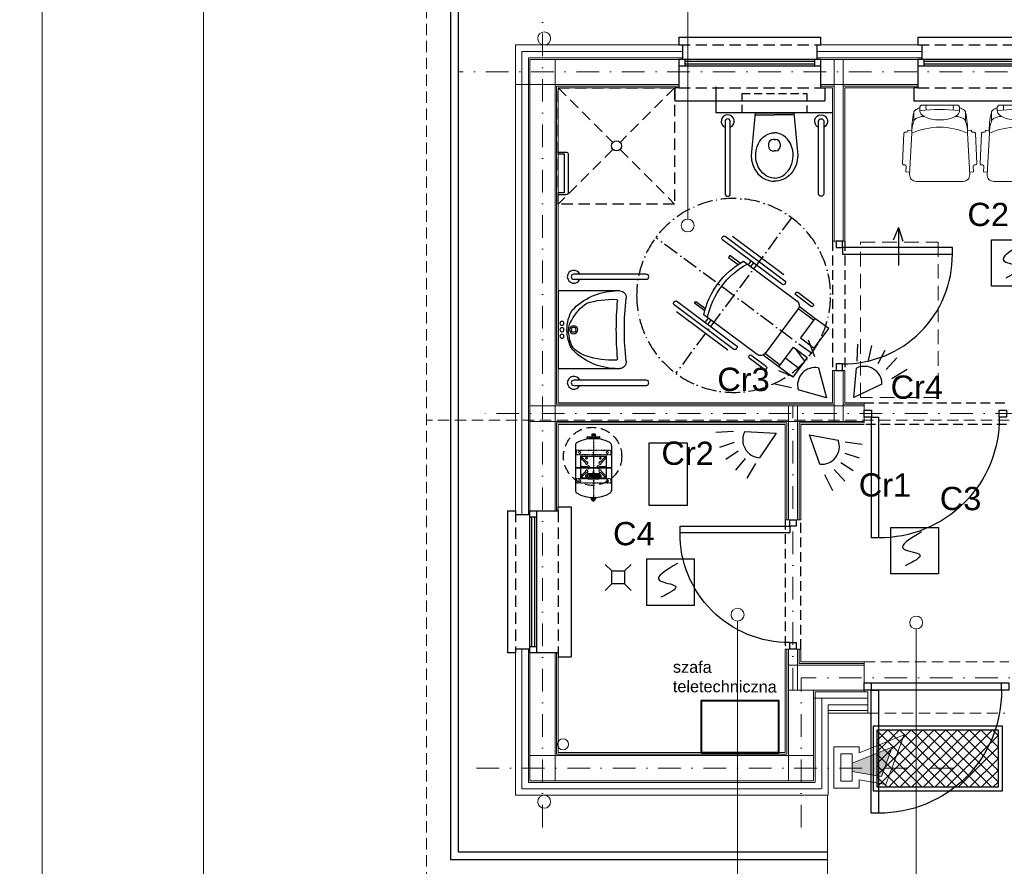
# Model space of a CAD drawing. Header units: inches. Extents: x 45159 to 108059, y -33626 to -17950.
# Tile 34 of 38: x 51442 to 52203, y -18947 to -18292. Entities that reach past the tile are written whole.
import ezdxf

# ---------------------------------------------------------------- set-up
doc = ezdxf.new("R2010")
doc.units = ezdxf.units.IN
doc.header["$MEASUREMENT"] = 0
for name, pattern in [('ACAD_ISO10W100', [18.5, 12, -3, 0.5, -3]), ('DASHDOT', [1, 0.5, -0.25, 0, -0.25]), ('HIDDEN', [0.375, 0.25, -0.125])]:
    doc.linetypes.add(name, pattern=pattern)
for name, color, linetype, lineweight in [('# 06 KOCIOŁ', 202, 'Continuous', 30), ('05-wymiary', 30, 'Continuous', 0), ('A--tabelka rysunku', 7, 'Continuous', 0), ('A21b-ściana szkielet', 3, 'Continuous', 20), ('A6a-schody parter', 251, 'Continuous', 18), ('A8-opisy pomieszczeń', 7, 'Continuous', 0), ('CP_LOGO', 7, 'Continuous', 35), ('DK SAP', 1, 'Continuous', 13), ('DK SSWIN', 220, 'Continuous', 30), ('E-opisy', 240, 'Continuous', 25), ('IE', 1, 'Continuous', 30), ('p-- ocieplenie-w.zew', 251, 'Continuous', 0), ('p--dach', 7, 'Continuous', 30), ('p--meble wyp.', 251, 'Continuous', 0), ('p--osie konstr', 7, 'DASHDOT', 15), ('p--płyta GK', 251, 'Continuous', 0), ('p--łazienka NP', 7, 'Continuous', 25), ('p--ściana szkielet', 251, 'Continuous', 0)]:
    doc.layers.add(name, color=color, linetype=linetype, lineweight=lineweight)
for name, color, linetype in [('16a-elew.cienka', 251, 'Continuous'), ('A10-łazienka', 7, 'Continuous'), ('A35-rura spustowa', 7, 'Continuous'), ('A36-obrzeże', 252, 'Continuous'), ('CP_AXIS', 143, 'DASHDOT'), ('cp_hidde', 203, 'HIDDEN'), ('p--drzwi', 7, 'Continuous'), ('p--okna', 251, 'Continuous'), ('p--podciąg', 251, 'Continuous'), ('p--wyłaz', 251, 'Continuous'), ('podklad', 7, 'Continuous'), ('Reflex_140', 140, 'Continuous')]:
    doc.layers.add(name, color=color, linetype=linetype)
doc.styles.add('GENERATED_STYLE_2', font='arial.ttf')
doc.linetypes.add('BATTING', pattern='A,0.0001,-0.1,[134,ltypeshp.shx,S=0.1,R=0,X=-0.1,Y=0],-0.2,[134,ltypeshp.shx,S=0.1,R=180,X=0.1,Y=0],-0.1', length=0.4001)

# ---------------------------------------------------------------- blocks, each defined once
blk = doc.blocks.new('znak-niepeł.')
at = {"linetype": 'ACAD_ISO10W100'}
for p, q in [((-44.78, 60.17), (44.78, -60.17)), ((-60.11, -44.74), (60.22, 44.82))]:
    blk.add_line(p, q, dxfattribs=at)
for p, q in [((6.52, 45.77), (-39.7, 11.37)), ((0.79, 45.85), (-38.86, 16.34)), ((-37.65, 8.61), (8.58, 43.01)), ((8.84, 44.81), (8.33, 45.5)), ((-4.98, 24.9), (3.02, 30.85)), ((3.02, 30.85), (4.08, 29.42)), ((-7.61, 26.43), (-49, -4.38)), ((-15.26, 25.27), (-13.09, 22.35)), ((-13.28, 26.74), (-11.11, 23.83)), ((4.08, 29.42), (-3.37, 23.87)), ((-39.96, 9.56), (-39.45, 8.87)), ((-49.51, 2.46), (-61.55, -6.5)), ((-60.06, -8.5), (-48.02, 0.46)), ((-47.85, 1.66), (-48.31, 2.28)), ((43.94, -4.5), (-2.29, -38.9)), ((-0.23, -41.66), (45.99, -7.26)), ((29.35, -4.53), (21.9, -10.08)), ((22.42, -11.92), (30.42, -5.96)), ((30.42, -5.96), (29.35, -4.53)), ((46.26, -5.46), (45.74, -4.77)), ((-62.91, -17.73), (-50.66, -8.62)), ((-61.88, -19.11), (-49.64, -10)), ((-61.72, -7.7), (-61.26, -8.32)), ((-49.89, -10.39), (-24.28, -44.8)), ((-18.26, -45.68), (23.13, -14.88)), ((44.14, -12.41), (4.49, -41.92)), ((-73.54, -25.65), (-62.91, -17.73)), ((-62.91, -17.73), (-51.63, -32.88)), ((17.65, -18.95), (20.1, -22.24)), ((19.63, -17.48), (22.08, -20.77)), ((-62.26, -40.8), (-73.54, -25.65)), ((-51.63, -32.88), (-62.26, -40.8)), ((-46.32, -40.01), (-56.96, -47.93)), ((-35.05, -55.17), (-46.32, -40.01)), ((-36.07, -53.79), (-23.83, -44.68)), ((-2.55, -40.71), (-2.04, -41.4)), ((-56.96, -47.93), (-45.68, -63.08)), ((-35.05, -55.17), (-22.8, -46.05)), ((-25.39, -55.09), (-13.35, -46.13)), ((-11.86, -48.13), (-23.9, -57.09)), ((-12.15, -46.31), (-11.68, -46.93)), ((-45.68, -63.08), (-35.05, -55.17)), ((-25.1, -56.91), (-25.56, -56.29))]:
    blk.add_line(p, q)
blk.add_circle((0.05, 0.04), 75, dxfattribs=at)
for centre, radius, start, end in [((7.29, 44.73), 1.29, 36.65703, 126.65703), ((7.81, 44.04), 1.29, 306.65703, 36.65703), ((-40.29, -29.99), 61.95, 12.09956, 61.21451), ((-37.44, -27.86), 61.95, 12.09956, 61.21451), ((-38.93, 10.33), 1.29, 126.65703, 216.65703), ((-38.42, 9.64), 1.29, 216.65703, 306.65703), ((-49, 1.77), 0.86, 36.65703, 126.65703), ((-48.54, 1.15), 0.86, 306.65703, 36.65703), ((-61.03, -7.19), 0.86, 126.65703, 216.65703), ((-46.44, -7.83), 4.3, 126.65703, 216.65703), ((44.71, -5.54), 1.29, 36.65703, 126.65703), ((45.22, -6.23), 1.29, 306.65703, 36.65703), ((-60.57, -7.81), 0.86, 216.65703, 306.65703), ((-20.83, -42.23), 4.3, 216.65703, 306.65703), ((-1.52, -39.94), 1.29, 126.65703, 216.65703), ((-1, -40.63), 1.29, 216.65703, 306.65703), ((-12.84, -46.82), 0.86, 36.65703, 126.65703), ((-12.37, -47.44), 0.86, 306.65703, 36.65703), ((-24.87, -55.78), 0.86, 126.65703, 216.65703), ((-24.41, -56.4), 0.86, 216.65703, 306.65703)]:
    blk.add_arc(centre, radius, start, end)
blk = doc.blocks.new('sedes')
for p, q in [((0, 0.1491), (0.33, 0.18)), ((0.33, 0.18), (0.3664, 0.177)), ((0.3664, 0.177), (0.385, 0.1731)), ((0.385, 0.1731), (0.4036, 0.1674)), ((0.4036, 0.1674), (0.4218, 0.1599)), ((0.4218, 0.1599), (0.4394, 0.1507)), ((0, -0.1495), (0, 0.1495)), ((0.015, 0.1462), (0.015, 0)), ((0.189, 0.086), (0.1759, 0.0688)), ((0.205, 0.1016), (0.189, 0.086)), ((0.2219, 0.1141), (0.205, 0.1016)), ((0.2384, 0.1236), (0.2219, 0.1141)), ((0.2598, 0.1328), (0.2384, 0.1236)), ((0.2815, 0.1393), (0.2598, 0.1328)), ((0.3097, 0.144), (0.2815, 0.1393)), ((0.332, 0.145), (0.3097, 0.144)), ((0.3544, 0.1436), (0.332, 0.145)), ((0.3755, 0.14), (0.3544, 0.1436)), ((0.3961, 0.1343), (0.3755, 0.14)), ((0.4178, 0.1254), (0.3961, 0.1343)), ((0.4309, 0.1185), (0.4178, 0.1254)), ((0.4501, 0.1055), (0.4309, 0.1185)), ((0.4394, 0.1507), (0.456, 0.1397)), ((0.4682, 0.089), (0.4501, 0.1055)), ((0.456, 0.1397), (0.4714, 0.1273)), ((0.4756, 0.0805), (0.4682, 0.089)), ((0.4714, 0.1273), (0.4853, 0.1135)), ((0.4871, 0.0639), (0.4756, 0.0805)), ((0.4853, 0.1135), (0.4974, 0.0985)), ((0.4974, 0.0985), (0.5076, 0.0827)), ((0.5076, 0.0827), (0.5159, 0.0663)), ((0.1564, 0.0184), (0.155, 0)), ((0.1593, 0.0318), (0.1564, 0.0184)), ((0.1659, 0.0504), (0.1593, 0.0318)), ((0.1759, 0.0688), (0.1659, 0.0504)), ((0.2058, 0), (0.2058, 0.01)), ((0.2408, 0.045), (0.2604, 0.045)), ((0.2954, 0.01), (0.2954, 0)), ((0.4944, 0.0496), (0.4871, 0.0639)), ((0.4981, 0.0404), (0.4944, 0.0496)), ((0.503, 0.0217), (0.4981, 0.0404)), ((0.5049, 0.0034), (0.503, 0.0217)), ((0.505, 0), (0.5049, 0.0034)), ((0.5159, 0.0663), (0.5223, 0.0495)), ((0.5223, 0.0495), (0.5266, 0.0328)), ((0.5266, 0.0328), (0.5292, 0.0162)), ((0.5292, 0.0162), (0.53, 0)), ((0.015, -0.1462), (0.015, 0)), ((0.1564, -0.0184), (0.155, 0)), ((0.1593, -0.0318), (0.1564, -0.0184)), ((0.1659, -0.0504), (0.1593, -0.0318)), ((0.1759, -0.0688), (0.1659, -0.0504)), ((0.189, -0.086), (0.1759, -0.0688)), ((0.2058, 0), (0.2058, -0.01)), ((0.2408, -0.045), (0.2604, -0.045)), ((0.2954, -0.01), (0.2954, 0)), ((0.4871, -0.0639), (0.4756, -0.0805)), ((0.4944, -0.0496), (0.4871, -0.0639)), ((0.4981, -0.0404), (0.4944, -0.0496)), ((0.503, -0.0217), (0.4981, -0.0404)), ((0.5049, -0.0034), (0.503, -0.0217)), ((0.505, 0), (0.5049, -0.0034)), ((0.5076, -0.0827), (0.5159, -0.0663)), ((0.5159, -0.0663), (0.5223, -0.0495)), ((0.5223, -0.0495), (0.5266, -0.0328)), ((0.5266, -0.0328), (0.5292, -0.0162)), ((0.5292, -0.0162), (0.53, 0)), ((0, -0.1491), (0.33, -0.18)), ((0.205, -0.1016), (0.189, -0.086)), ((0.2219, -0.1141), (0.205, -0.1016)), ((0.2384, -0.1236), (0.2219, -0.1141)), ((0.2598, -0.1328), (0.2384, -0.1236)), ((0.2815, -0.1393), (0.2598, -0.1328)), ((0.3097, -0.144), (0.2815, -0.1393)), ((0.332, -0.145), (0.3097, -0.144)), ((0.3544, -0.1436), (0.332, -0.145)), ((0.3755, -0.14), (0.3544, -0.1436)), ((0.3961, -0.1343), (0.3755, -0.14)), ((0.4178, -0.1254), (0.3961, -0.1343)), ((0.4309, -0.1185), (0.4178, -0.1254)), ((0.4218, -0.1599), (0.4394, -0.1507)), ((0.4501, -0.1055), (0.4309, -0.1185)), ((0.4394, -0.1507), (0.456, -0.1397)), ((0.4682, -0.089), (0.4501, -0.1055)), ((0.456, -0.1397), (0.4714, -0.1273)), ((0.4756, -0.0805), (0.4682, -0.089)), ((0.4714, -0.1273), (0.4853, -0.1135)), ((0.4853, -0.1135), (0.4974, -0.0985)), ((0.4974, -0.0985), (0.5076, -0.0827)), ((0.33, -0.18), (0.3664, -0.177)), ((0.3664, -0.177), (0.385, -0.1731)), ((0.385, -0.1731), (0.4036, -0.1674)), ((0.4036, -0.1674), (0.4218, -0.1599))]:
    blk.add_line(p, q)
for centre, start, end in [((0.2408, 0.01), 90, 180), ((0.2604, 0.01), 0, 90), ((0.2408, -0.01), 180, 270), ((0.2604, -0.01), 270, 0)]:
    blk.add_arc(centre, 0.035, start, end)
blk = doc.blocks.new('umyw-niepeł.')
for p, q in [((-30, -47.5), (-30, 0)), ((-30, 0), (30, 0)), ((30, 0), (30, -47.5))]:
    blk.add_line(p, q)
for centre, radius in [((-5, -2.81), 1.56), ((0, -2.81), 1.56), ((5, -2.81), 1.56), ((0, -11.88), 3.12), ((0, -11.88), 1.87)]:
    blk.add_circle(centre, radius)
for centre, radius, start, end in [((-0.15, -36.46), 29.75, 89.71221, 120.29764), ((0.15, -36.46), 29.75, 59.70236, 90.28779), ((17.88, -45.46), 47.9, 133.60282, 178.32254), ((7.86, -41), 34.18, 116.69987, 146.17065), ((0, -20.47), 12.5, 90, 126.8699), ((0.1, -39.96), 31.99, 67.19624, 90.1839), ((-0.98, -28.44), 22.46, 16.72528, 53.1301), ((-17.88, -45.46), 47.9, 1.67746, 46.39718), ((48, -42.57), 71.56, 163.27472, 181.68748), ((-48, -42.57), 71.56, 358.31252, 16.72528), ((-22.28, -44.64), 1.25, 181.68748, 276.54919), ((0, -295.23), 250.33, 89.99917, 95.07317), ((0, -295.23), 250.33, 84.92683, 90.00083), ((22.28, -44.64), 1.25, 263.45081, 358.31252), ((-25, -47.5), 5, 180, 277.71277), ((0, -278.94), 227.79, 83.86892, 96.13108), ((25, -47.5), 5, 262.28723, 0)]:
    blk.add_arc(centre, radius, start, end)
blk = doc.blocks.new('drzwi-90-100')
for p, q in [((10.1, 87.38), (5.05, 87.38)), ((5.05, 87.38), (5.05, 2.53)), ((10.1, 2.53), (10.1, 87.38)), ((5.05, 2.53), (0, 2.53)), ((0, 2.53), (0, -2.53)), ((5.05, -2.53), (5.05, 2.53)), ((5.05, 2.53), (10.1, 2.53)), ((100, 2.53), (94.95, 2.53)), ((94.95, 2.53), (94.95, -2.53)), ((100, -2.53), (100, 2.53)), ((0, -2.53), (5.05, -2.53)), ((94.95, -2.53), (100, -2.53))]:
    blk.add_line(p, q)
blk.add_arc((10.8, 3.23), 84.15, 359.52334, 90.47666)
blk = doc.blocks.new('wpust')
for p, q in [((-5, 5), (-10, 10)), ((10, 10), (5, 5)), ((-5, -5), (-10, -10)), ((10, -10), (5, -5))]:
    blk.add_line(p, q)
blk.add_lwpolyline([(-5, -5), (5, -5), (5, 5), (-5, 5)], close=True)
blk = doc.blocks.new('strzałka')
for q in [(-19.45, 4.13), (0, 0), (-18.87, -3.25)]:
    blk.add_line((-29.28, 0), q)
blk = doc.blocks.new('okno-110-33.15')
at = {"linetype": 'Continuous', "ltscale": 35}
for p, q in [((0, 39.15), (110, 39.15)), ((-3, -10), (113, -10))]:
    blk.add_line(p, q, dxfattribs=at)
for p, q in [((0, 39.15), (0, 33.15)), ((110, 33.15), (110, 39.15)), ((3, 33.15), (3, 21.95)), ((107, 21.95), (107, 33.15)), ((5, 21.95), (0, 21.95)), ((0, 21.95), (0, 16.95)), ((0, 21.95), (0, 0)), ((0, 16.95), (5, 16.95)), ((105, 21.95), (5, 21.95)), ((5, 16.95), (5, 21.95)), ((5, 20.61), (105, 20.61)), ((5, 18.45), (105, 18.45)), ((5, 16.95), (105, 16.95)), ((110, 21.95), (105, 21.95)), ((105, 21.95), (105, 16.95)), ((105, 16.95), (110, 16.95)), ((110, 0), (110, 21.95)), ((110, 16.95), (110, 21.95)), ((-3, 0), (-3, -10)), ((0, 0), (-3, 0)), ((110, 0), (113, 0)), ((113, 0), (113, -10))]:
    blk.add_line(p, q)
at = {"linetype": 'HIDDEN', "ltscale": 35}
for p, q in [((0, 33.15), (110, 33.15)), ((0, 0), (110, 0))]:
    blk.add_line(p, q, dxfattribs=at)
blk = doc.blocks.new('sof11_r')
for p, q in [((45.17, 39.11), (21.82, 37.98)), ((46.23, 38.16), (46.28, 37.16)), ((19.98, 34.88), (19.38, 34.85)), ((19.38, 34.85), (19.53, 31.85)), ((20.87, 36.93), (20.93, 35.93)), ((53.8, 33.56), (21.8, 31.85)), ((51.6, 36.44), (47.33, 36.22)), ((51.6, 36.44), (51.76, 33.45)), ((0, 23.76), (0, -3.09)), ((2, 25.76), (4.37, 25.76)), ((12.61, 30.34), (5.61, 30.34)), ((59.07, -7.89), (59.07, 28.56)), ((2, -5.09), (4.37, -5.09)), ((12.61, -9.66), (5.61, -9.66)), ((19.38, -14.18), (19.53, -11.18)), ((19.98, -14.21), (19.38, -14.18)), ((53.8, -12.88), (21.8, -11.18)), ((51.6, -15.77), (51.76, -12.78)), ((20.87, -16.26), (20.93, -15.26)), ((45.17, -18.43), (21.82, -17.31)), ((46.23, -17.49), (46.28, -16.49)), ((51.6, -15.77), (47.33, -15.54))]:
    blk.add_line(p, q)
for points in [[(2.23, 25.76, -0.030204), (2.78, 27.41, -0.097163), (4.32, 29.79, -0.203453), (5.61, 30.34, -0.203453)], [(4.37, -5.09, 0.184283), (6.75, -4.18, 0.102242), (9.43, -0.57, 0.061197), (10.93, 4.08, 0.047488), (11.52, 10.34, 0.047488), (10.93, 16.59, 0.061197), (9.43, 21.24, 0.102242), (6.75, 24.85, 0.184283), (4.37, 25.76, 0.184283)], [(8.71, 22.55, -0.01879), (8.95, 24.41, -0.054131), (9.78, 27.41, -0.097163), (11.32, 29.79, -0.203453), (12.61, 30.34, -0.203453)], [(2.23, -5.09, 0.030204), (2.78, -6.74, 0.097163), (4.32, -9.12, 0.203453), (5.61, -9.66, 0.203453)], [(8.71, -1.88, 0.01879), (8.95, -3.74, 0.054131), (9.78, -6.74, 0.097163), (11.32, -9.12, 0.203453), (12.61, -9.66, 0.203453)]]:
    blk.add_lwpolyline(points, format="xyb")
for centre, radius, start, end in [((45.23, 38.11), 1, 3.04478, 93.04478), ((18.77, -22.91), 54.85, 86.83081, 103.88055), ((21.41, 5.61), 26.24, 89.1562, 109.59965), ((68.33, 10.34), 51.27, 155.1826, 204.8174), ((19.93, 35.88), 1, 273.04478, 3.04478), ((21.87, 36.99), 1, 93.04478, 183.04478), ((47.28, 37.21), 1, 183.04478, 273.04478), ((54.07, 28.56), 5, 0, 93.04478), ((2, 23.76), 2, 90, 180), ((122.88, 10.34), 119.5, 172.58553, 187.41447), ((1.91, 14.05), 6.89, 73.91414, 106.08586), ((1.91, 6.62), 6.89, 253.91414, 286.08586), ((2, -3.09), 2, 180, 270), ((18.77, 43.58), 54.85, 256.11945, 273.16919), ((21.41, 15.06), 26.24, 250.40035, 270.8438), ((19.93, -15.21), 1, 356.95522, 86.95522), ((54.07, -7.89), 5, 266.95522, 0), ((21.87, -16.31), 1, 176.95522, 266.95522), ((45.23, -17.44), 1, 266.95522, 356.95522), ((47.28, -16.54), 1, 86.95522, 176.95522)]:
    blk.add_arc(centre, radius, start, end)
blk = doc.blocks.new('czujnik PIR')
at = {"layer": 'DK SSWIN'}
for p, q in [((68104.39, -36439.81), (68107.96, -36427.16)), ((68112.96, -36441.35), (68118.11, -36430.79)), ((68119.68, -36445.44), (68127.31, -36436.85)), ((68094.99, -36466.42), (68102.45, -36444.9)), ((68124.42, -36451.29), (68134.54, -36444.61)), ((68127.12, -36459.3), (68140.3, -36455.07)), ((68118.7, -36461.63), (68094.99, -36466.42))]:
    blk.add_line(p, q, dxfattribs=at)
blk.add_arc((68105.26, -36458.43), 13.82, 346.5892, 101.73874, dxfattribs=at)
blk = doc.blocks.new('syg2')
at = {"layer": 'DK SAP'}
blk.add_hatch(color=256, dxfattribs=at).paths.add_polyline_path([(55486.1, -31281.5), (55431.1, -31259.5), (55445.9, -31300), (55486.1, -31292.9)])
for p, q in [((55439.6, -31311), (55414.6, -31242.5)), ((55414.6, -31242.5), (55476.5, -31267.2)), ((55486.1, -31281.5), (55431.1, -31259.5)), ((55431.1, -31259.5), (55445.9, -31300)), ((55476.5, -31267.2), (55476.5, -31258.8)), ((55476.5, -31258.8), (55511.5, -31258.8)), ((55511.5, -31258.8), (55511.5, -31316.3)), ((55486.1, -31306.6), (55486.1, -31268.5)), ((55486.1, -31268.5), (55501.9, -31268.5)), ((55501.9, -31268.5), (55501.9, -31306.6)), ((55445.9, -31300), (55486.1, -31292.9)), ((55476.5, -31304.4), (55439.6, -31311)), ((55476.5, -31316.3), (55476.5, -31304.4)), ((55501.9, -31306.6), (55486.1, -31306.6)), ((55511.5, -31316.3), (55476.5, -31316.3))]:
    blk.add_line(p, q, dxfattribs=at)
blk = doc.blocks.new('uchwyt stojący')
at = {"linetype": 'Continuous', "ltscale": 12}
for points in [[(58, 2), (2, 2)], [(2, -2), (58, -2)]]:
    blk.add_lwpolyline(points, dxfattribs=at)
for centre, radius, start, end in [((2, 0), 2, 90, 270), ((58, 0), 5, 203.57818, 156.42182), ((58, 0), 2, 270, 90)]:
    blk.add_arc(centre, radius, start, end, dxfattribs=at)
blk = doc.blocks.new('natrysk NP')
at = {"linetype": 'HIDDEN', "ltscale": 35}
for p, q in [((0, 0), (42.24, -42.24)), ((90, 0), (47.76, -42.24)), ((42.24, -47.76), (0, -90)), ((47.76, -47.76), (90, -90))]:
    blk.add_line(p, q, dxfattribs=at)
blk.add_lwpolyline([(90, 0), (90, -90), (0, -90), (0, 0)], close=True, dxfattribs=at)
at = {"linetype": 'Continuous', "ltscale": 35}
blk.add_circle((45, -45), 3.91, dxfattribs=at)
blk = doc.blocks.new('A$7E8CDC91219D')
at = {"layer": 'p--łazienka NP'}
blk.add_blockref('natrysk NP', (0, 90), dxfattribs=at)
blk = doc.blocks.new('uchwyt wc')
for p, q in [((-7.61, 61), (-7.61, -1)), ((0, 63), (-5.61, 63)), ((0, 60), (0, 63)), ((0, 60), (-4.61, 60)), ((-4.61, 60), (-4.61, 0)), ((-4.61, 0), (0, 0)), ((0, -3), (0, 0)), ((-5.61, -3), (0, -3))]:
    blk.add_line(p, q)
for centre, start, end in [((-5.61, 61), 90, 180), ((-5.61, -1), 180, 270)]:
    blk.add_arc(centre, 2, start, end)
blk = doc.blocks.new('A$C6761D7C6')
at = {"layer": 'CP_AXIS', "color": 0}
blk.add_line((517.7, 140), (0, 140), dxfattribs=at)
at = {"layer": 'cp_hidde', "color": 0}
for p, q in [((140.2, 275), (140.2, 5)), ((170.2, 275), (140.2, 275)), ((151.7, 252.8), (158.7, 252.8)), ((158.7, 241.3), (151.7, 241.3)), ((170.2, 5), (170.2, 275)), ((360.2, 275), (360.2, 5)), ((390.2, 275), (360.2, 275)), ((371.7, 252.8), (378.7, 252.8)), ((378.7, 241.3), (371.7, 241.3)), ((390.2, 5), (390.2, 275)), ((10.1, 148.5), (25.6, 157.9)), ((3, 143.6), (3, 136.4)), ((3.6, 144.6), (7.6, 147)), ((3.6, 135.4), (7.6, 133)), ((6.2, 144.5), (14.7, 144.5)), ((6.2, 144.5), (6.2, 135.5)), ((6.2, 135.5), (14.7, 135.5)), ((7.6, 147), (15.6, 147)), ((7.6, 147), (7.6, 133)), ((7.6, 133), (15.6, 133)), ((10.1, 148.5), (18.9, 148.5)), ((10.1, 148.5), (10.1, 131.5)), ((10.1, 131.5), (25.6, 122.1)), ((10.1, 131.5), (18.9, 131.5)), ((14.7, 144.5), (14.7, 135.5)), ((14.7, 143), (26.2, 143)), ((14.7, 137), (26.2, 137)), ((16.8, 144.5), (19.6, 146.2)), ((16.8, 145.8), (16.8, 134.2)), ((16.8, 135.5), (19.6, 133.8)), ((20.2, 147.3), (20.2, 132.7)), ((153.2, 143), (157.2, 143)), ((157.2, 137), (153.2, 137)), ((373.2, 143), (377.2, 143)), ((377.2, 137), (373.2, 137)), ((170.2, 5), (140.2, 5)), ((151.7, 38.8), (158.7, 38.8)), ((158.7, 27.3), (151.7, 27.3)), ((390.2, 5), (360.2, 5)), ((371.7, 38.8), (378.7, 38.8)), ((378.7, 27.3), (371.7, 27.3))]:
    blk.add_line(p, q, dxfattribs=at)
at = {"layer": 'cp_hidde', "color": 0, "extrusion": (-1, 1e-16, 0)}
for p, q in [((489.7, 179), (489.7, 101)), ((495.7, 153.5), (489.7, 153.5)), ((517.7, 149.5), (489.7, 149.5)), ((517.7, 130.6), (489.7, 130.6)), ((495.7, 126.6), (489.7, 126.6))]:
    blk.add_line(p, q, dxfattribs=at)
at = {"layer": 'cp_hidde', "color": 0}
for centre, radius, start, end in [((151.7, 247), 5.75, 90, 270), ((158.7, 247), 5.75, 270, 90), ((371.7, 247), 5.75, 90, 270), ((378.7, 247), 5.75, 270, 90), ((492.7, 179), 3, 90, 180), ((492.7, 185), 3, 270, 0), ((153.2, 140), 3, 90, 270), ((157.2, 140), 3, 270, 90), ((373.2, 140), 3, 90, 270), ((377.2, 140), 3, 270, 90), ((492.7, 101), 3, 180, 270), ((492.7, 95), 3, 0, 90), ((151.7, 33), 5.75, 90, 270), ((158.7, 33), 5.75, 270, 90), ((371.7, 33), 5.75, 90, 270), ((378.7, 33), 5.75, 270, 90)]:
    blk.add_arc(centre, radius, start, end, dxfattribs=at)
for centre, major_axis, ratio, start_param, end_param in [((25, 159), (0, 1.26), 0.992948, 3.682012, 4.712389), ((4.2, 143.6), (-1.25, 0), 0.992603, -1.030377, 0), ((4.2, 136.4), (-1.25, 0), 0.992603, 0, 1.030377), ((15.6, 145.8), (0, 1.26), 0.994256, -1.570796, 0), ((15.6, 134.2), (0, 1.26), 0.994256, 3.141593, 4.712389), ((18.9, 147.3), (0, 1.26), 0.994256, -1.570796, 0), ((18.9, 132.7), (0, 1.26), 0.994256, 3.141593, 4.712389), ((18.9, 147.3), (0, 1.26), 0.994256, 3.693248, 4.712389), ((18.9, 132.7), (0, 1.26), 0.994256, -1.570796, -0.551655), ((25, 121), (0, 1.26), 0.99305, -1.570796, -0.54042)]:
    blk.add_ellipse(centre, major_axis=major_axis, ratio=ratio, start_param=start_param, end_param=end_param, dxfattribs=at)
at = {"layer": 'CP_LOGO', "color": 0, "extrusion": (-1, 6.12323e-17, 0)}
for p, q in [((171, 181.3), (171, 98.7)), ((175.8, 166.8), (175.8, 99.6)), ((205.5, 186.3), (176, 186.3)), ((202.6, 169.6), (178.6, 169.6)), ((185.2, 162.9), (188.2, 162.9)), ((185.2, 159.6), (185.2, 162.9)), ((188.4, 159.6), (185.2, 159.6)), ((185.2, 154.9), (188.4, 154.9)), ((185.2, 151.6), (185.2, 154.9)), ((191, 157), (191, 157.5)), ((194.4, 157.8), (194.4, 157)), ((200.3, 159.7), (197, 159.7)), ((197.3, 154.9), (200.3, 154.9)), ((197.5, 163), (200.3, 163)), ((200.3, 163), (200.3, 159.7)), ((200.3, 154.9), (200.3, 151.7)), ((205.4, 99.6), (205.4, 166.8)), ((210.5, 98.7), (210.5, 181.3)), ((176, 93.7), (205.5, 93.7)), ((178.6, 96.8), (202.6, 96.8)), ((179.2, 136.6), (200.3, 136.6)), ((179.2, 133.3), (179.2, 136.6)), ((200.3, 133.3), (179.2, 133.3)), ((179.2, 131.6), (182.3, 131.6)), ((179.2, 129.3), (179.2, 131.6)), ((182.3, 131.6), (182.3, 130)), ((185.2, 125.5), (182.9, 125.5)), ((183.6, 128.8), (185.2, 128.8)), ((188.2, 151.6), (185.2, 151.6)), ((185.2, 143.9), (185.2, 145)), ((185.2, 131.3), (188, 131.3)), ((185.2, 128.8), (185.2, 131.3)), ((185.2, 123.5), (185.2, 125.5)), ((188, 123.5), (185.2, 123.5)), ((185.2, 116.7), (185.2, 117.7)), ((185.2, 110.5), (188.2, 110.5)), ((185.2, 110.5), (185.2, 110.5)), ((185.2, 108.1), (185.2, 110.5)), ((187.9, 144.7), (187.9, 144.2)), ((187.9, 117.4), (187.9, 116.9)), ((188, 131.3), (188, 128.8)), ((188, 128.8), (200.3, 128.8)), ((188, 125.5), (188, 123.5)), ((200.3, 125.5), (188, 125.5)), ((188.2, 110.5), (188.2, 108.8)), ((200.3, 103.3), (189.9, 103.3)), ((190.7, 106.6), (200.3, 106.6)), ((191.5, 146.8), (190.8, 146.8)), ((190.8, 142.1), (191.5, 142.1)), ((191.5, 119.6), (190.8, 119.6)), ((190.8, 114.8), (191.5, 114.8)), ((194.7, 138.8), (190.9, 138.8)), ((194.7, 111.6), (190.9, 111.6)), ((191, 150.1), (194, 150.1)), ((191, 122.8), (194, 122.8)), ((191.5, 142.1), (191.5, 146.8)), ((191.5, 114.8), (191.5, 119.6)), ((194, 150.1), (194, 142.1)), ((194, 142.1), (194.7, 142.1)), ((194, 122.8), (194, 114.8)), ((194, 114.8), (194.7, 114.8)), ((200.3, 151.7), (197.4, 151.7)), ((197.4, 149.4), (200.3, 149.4)), ((197.4, 144.9), (197.4, 149.4)), ((197.4, 122.1), (200.3, 122.1)), ((197.4, 117.6), (197.4, 122.1)), ((200.3, 149.4), (200.3, 144.4)), ((200.3, 136.6), (200.3, 133.3)), ((200.3, 136.6), (200.3, 136.6)), ((200.3, 128.8), (200.3, 125.5)), ((200.3, 122.1), (200.3, 117.1)), ((200.3, 106.6), (200.3, 103.3)), ((200.3, 106.6), (200.3, 106.6)), ((200.3, 103.3), (200.3, 103.3))]:
    blk.add_line(p, q, dxfattribs=at)
at = {"layer": 'CP_LOGO', "color": 0}
for centre, radius, start, end in [((176, 181.3), 5, 90, 180), ((178.6, 166.8), 2.8, 90, 180), ((188.1, 155.7), 7.23, 69.40164, 89.55578), ((188.3, 154.8), 4.84, 77.4525, 88.54073), ((188.3, 159.7), 4.84, 271.45927, 282.5475), ((188.8, 157.1), 2.5, 47.82678, 78.62631), ((188.8, 157.5), 2.5, 281.37369, 312.17322), ((189.1, 157.6), 1.9, 358.07469, 44.20411), ((189.1, 156.9), 1.9, 315.79589, 1.92531), ((189, 158.1), 4.61, 36.18642, 69.58617), ((189, 156.4), 4.61, 290.41383, 323.81358), ((196.6, 157.8), 4.92, 110.58826, 141.74318), ((196.6, 156.7), 4.92, 218.25682, 249.41174), ((196.3, 157.7), 1.82, 119.0147, 176.8568), ((196.4, 157), 1.92, 181.98047, 250.98789), ((198.6, 151.3), 11.7, 95.32515, 108.38846), ((197.1, 156), 3.7, 92.11523, 118.22654), ((197.3, 159.3), 4.37, 249.57859, 271.07883), ((202.6, 166.8), 2.8, 0, 90), ((205.5, 181.3), 5, 0, 90), ((176, 98.7), 5, 180, 270), ((178.6, 99.6), 2.8, 180, 270), ((183.9, 129.4), 4.64, 180.48041, 204.11558), ((182.4, 128.8), 3.03, 205.55693, 230.15133), ((183.3, 130.4), 4.84, 234.36238, 266.33539), ((184, 130.1), 1.77, 180.07291, 196.11261), ((183.2, 129.8), 0.954, 195.83517, 246.9141), ((183.6, 130.6), 1.84, 248.02718, 270.99792), ((189.9, 145.2), 4.73, 102.94136, 182.71466), ((190, 143.8), 4.85, 178.45116, 255.89282), ((189.9, 117.9), 4.73, 102.94136, 182.71466), ((190, 116.5), 4.85, 178.45116, 255.89282), ((191.2, 108.1), 6.08, 180.0504, 196.29617), ((189.2, 107.4), 3.91, 196.11739, 233.37596), ((190.1, 109.4), 6.04, 237.2606, 268.23773), ((189.8, 144.8), 1.87, 123.82787, 182.33288), ((189.8, 144.1), 1.87, 177.66712, 236.17213), ((189.8, 117.5), 1.87, 123.82787, 182.33288), ((189.8, 116.9), 1.87, 177.66712, 236.17213), ((188.1, 158.8), 7.23, 270.44422, 290.59836), ((191.8, 108.8), 3.51, 180.08838, 188.11124), ((190.4, 108.6), 2.11, 187.37455, 215.22266), ((190.3, 143.9), 2.94, 103.13407, 122.28648), ((190.3, 145.1), 2.94, 237.71352, 256.86593), ((190.3, 116.6), 2.94, 103.13407, 122.28648), ((190.3, 117.8), 2.94, 237.71352, 256.86593), ((190, 108.4), 1.71, 217.29521, 248.50757), ((190.9, 141.8), 8.25, 89.53662, 104.69447), ((190.9, 147.3), 8.47, 255.5184, 269.41357), ((190.9, 114.6), 8.25, 89.53662, 104.69447), ((190.9, 120), 8.47, 255.5184, 269.41357), ((190.5, 109.7), 3.13, 248.99416, 266.3238), ((190.7, 141.8), 5.06, 89.38792, 102.40635), ((190.7, 147.2), 5.06, 257.59365, 270.61208), ((190.7, 114.5), 5.06, 89.38792, 102.40635), ((190.7, 119.9), 5.06, 257.59365, 270.61208), ((190.6, 111.4), 4.79, 265.93238, 270.10771), ((194.7, 144.9), 2.8, 268.22734, 313.44249), ((194.5, 147), 8.16, 271.01156, 282.20606), ((194.7, 117.6), 2.8, 268.22734, 313.44249), ((194.5, 119.7), 8.16, 271.01156, 282.20606), ((197.5, 159.1), 7.42, 249.74131, 269.77956), ((195.4, 143.7), 4.78, 280.4306, 343.25485), ((195.4, 116.4), 4.78, 280.4306, 343.25485), ((194.4, 144.8), 3, 320.01195, 1.63285), ((194.4, 117.5), 3, 320.01195, 1.63285), ((192.8, 144.5), 7.52, 343.48403, 359.53721), ((192.8, 117.2), 7.52, 343.48403, 359.53721), ((202.6, 99.6), 2.8, 270, 0), ((205.5, 98.7), 5, 270, 0)]:
    blk.add_arc(centre, radius, start, end, dxfattribs=at)
at = {"layer": 'Reflex_140', "color": 0}
for p, q in [((253, 280), (82, 280)), ((176.7, 240.3), (176.7, 235.8)), ((346.7, 240.3), (176.7, 240.3)), ((176.7, 151.3), (176.7, 235.8)), ((198.2, 231.5), (227.7, 202.1)), ((256, 277), (253, 280)), ((253, 0), (253, 280)), ((429, 280), (256, 280)), ((256, 0), (256, 280)), ((295.7, 202.1), (325.2, 231.5)), ((346.7, 235.8), (346.7, 240.3)), ((346.7, 235.8), (346.7, 44.8)), ((0.6, 146.3), (24.3, 160.7)), ((26.2, 159.6), (26.2, 120.4)), ((189.7, 198.8), (195.7, 198.8)), ((195.7, 189.8), (189.7, 189.8)), ((219.9, 194.3), (190.5, 223.8)), ((256.2, 186.6), (256.2, 228.3)), ((267.2, 228.3), (267.2, 186.6)), ((332.9, 223.8), (303.5, 194.3)), ((327.7, 198.8), (333.7, 198.8)), ((333.7, 189.8), (327.7, 189.8)), ((481.7, 181), (482.7, 181)), ((482.7, 185), (482.7, 95)), ((0, 145.3), (0, 134.8)), ((0.6, 133.7), (24.3, 119.3)), ((26.2, 143), (27, 143)), ((26.2, 137), (27, 137)), ((176.7, 151.3), (176.7, 146.9)), ((176.7, 146.9), (176.7, 141.6)), ((176.7, 139), (176.7, 141.6)), ((176.7, 139), (176.7, 133.6)), ((176.7, 133.6), (176.7, 129.3)), ((176.7, 44.8), (176.7, 129.3)), ((189.7, 90.8), (195.7, 90.8)), ((195.7, 81.8), (189.7, 81.8)), ((190.5, 56.8), (219.9, 86.3)), ((227.7, 78.5), (198.2, 49)), ((220, 143.3), (224, 143.3)), ((224, 137.3), (220, 137.3)), ((256.2, 52.3), (256.2, 93.9)), ((267.2, 93.9), (267.2, 52.3)), ((325.2, 49), (295.7, 78.5)), ((303.5, 86.3), (332.9, 56.8)), ((327.7, 90.8), (333.7, 90.8)), ((333.7, 81.8), (327.7, 81.8)), ((481.7, 99), (482.7, 99)), ((253, 0), (82, 0)), ((176.7, 44.8), (176.7, 40.3)), ((176.7, 40.3), (346.7, 40.3)), ((256, 3), (253, 0)), ((429, 0), (256, 0)), ((346.7, 40.3), (346.7, 44.8))]:
    blk.add_line(p, q, dxfattribs=at)
at = {"layer": 'Reflex_140', "color": 0, "extrusion": (-1, 1e-16, 0)}
for p, q in [((485.7, 188), (492.7, 188)), ((495.7, 185), (495.7, 95)), ((517.7, 153.5), (495.7, 153.5)), ((517.7, 126.6), (517.7, 153.5)), ((485.7, 92), (492.7, 92)), ((517.7, 126.6), (495.7, 126.6))]:
    blk.add_line(p, q, dxfattribs=at)
at = {"layer": 'Reflex_140', "color": 0}
for centre, radius, start, end in [((285, 140), 258, 150.42501, 209.57499), ((82.4, 255), 25, 88.57683, 150.40745), ((194.3, 227.6), 5.5, 45, 225), ((261.7, 228.3), 5.5, 0, 180), ((329.1, 227.6), 5.5, 315, 135), ((429.6, 255), 25, 29.59255, 91.42317), ((227, 140), 258, 330.42501, 29.57499), ((189.7, 194.3), 4.5, 90, 270), ((195.7, 194.3), 4.5, 270, 90), ((229.7, 192.3), 10, 168.36701, 101.63299), ((261.7, 178.3), 10, 123.36701, 56.63299), ((293.7, 192.3), 10, 78.36701, 11.63299), ((327.7, 194.3), 4.5, 90, 270), ((333.7, 194.3), 4.5, 270, 90), ((485.7, 185), 3, 90, 180), ((492.7, 185), 3, 0, 90), ((189.7, 86.3), 4.5, 90, 270), ((195.7, 86.3), 4.5, 270, 90), ((220, 140.3), 3, 90, 270), ((229.7, 88.3), 10, 258.36701, 191.63299), ((224, 140.3), 3, 270, 90), ((261.7, 102.3), 10, 303.36701, 236.63299), ((293.7, 88.3), 10, 348.36701, 281.63299), ((327.7, 86.3), 4.5, 90, 270), ((333.7, 86.3), 4.5, 270, 90), ((485.7, 95), 3, 180, 270), ((492.7, 95), 3, 270, 0), ((82.4, 25), 25, 209.59255, 271.42317), ((194.3, 52.9), 5.5, 135, 315), ((261.7, 52.3), 5.5, 180, 0), ((329.1, 52.9), 5.5, 225, 45), ((429.6, 25), 25, 268.57683, 330.40745)]:
    blk.add_arc(centre, radius, start, end, dxfattribs=at)
for centre, ratio, start_param, end_param in [((25, 159.6), 0.992948, -1.570796, 0.54042), ((1.2, 145.3), 0.994256, 0.54042, 1.570796), ((1.2, 134.8), 0.994256, 1.570796, 2.601173), ((25, 120.4), 0.99305, 2.601173, 4.712389)]:
    blk.add_ellipse(centre, major_axis=(0, 1.26), ratio=ratio, start_param=start_param, end_param=end_param, dxfattribs=at)

msp = doc.modelspace()

# ---------------------------------------------------------------- hatches: boundary and pattern name
at = {"layer": '05-wymiary'}
h = msp.add_hatch(dxfattribs=at)
h.set_pattern_fill('ANSI37-Metric', color=251, scale=2, angle=-90, style=0)
h.set_pattern_definition([(-45, (54843.247, -20107.219), (4.490128, 4.490128), []), (45, (54843.247, -20107.219), (-4.490128, 4.490128), [])])
h.paths.add_polyline_path([(52104.8, -18841.26), (52104.8, -18885.26), (52198.8, -18885.26), (52198.8, -18841.26)])

# ---------------------------------------------------------------- linework, layer by layer
at = {"layer": '# 06 KOCIOŁ', "lineweight": 25}
msp.add_lwpolyline([(51928.3, -18667.23), (51958.3, -18667.23), (51958.3, -18619.23), (51928.3, -18619.23)], close=True, dxfattribs=at)
at = {"layer": '# 06 KOCIOŁ', "linetype": 'HIDDEN', "lineweight": 25, "ltscale": 30}
msp.add_circle((51884.84, -18629.5, -7.95), 22.5, dxfattribs=at)
at = {"linetype": 'Continuous', "lineweight": 40, "ltscale": 12}
msp.add_lwpolyline([(51968.85, -18858.51), (52028.85, -18858.51), (52028.85, -18818.51), (51968.85, -18818.51)], close=True, dxfattribs=at)
at = {"linetype": 'Continuous', "lineweight": 5}
msp.add_circle((51861.96, -18852.27), 4.33, dxfattribs=at)
at = {"layer": '16a-elew.cienka', "color": 251}
for points in [[(52101.8, -18838.26), (52101.8, -18888.26), (52201.8, -18888.26), (52201.8, -18838.26)], [(52104.8, -18841.26), (52104.8, -18885.26), (52198.8, -18885.26), (52198.8, -18841.26)]]:
    msp.add_lwpolyline(points, close=True, dxfattribs=at)
at = {"layer": 'A--tabelka rysunku', "linetype": 'Continuous'}
for points in [[(49358.96, -19434.92), (51458.96, -19434.92), (51458.96, -17949.92), (49358.96, -17949.92)], [(49358.96, -19434.92), (51458.96, -19434.92), (51458.96, -17949.92), (49358.96, -17949.92)], [(51458.96, -19434.92), (53558.96, -19434.92), (53558.96, -17949.92), (51458.96, -17949.92)], [(51458.96, -19434.92), (53558.96, -19434.92), (53558.96, -17949.92), (51458.96, -17949.92)], [(51583.96, -19399.92), (53523.96, -19399.92), (53523.96, -17984.92), (51583.96, -17984.92)]]:
    msp.add_lwpolyline(points, close=True, dxfattribs=at)
at = {"layer": 'A10-łazienka'}
for p, q in [((51980.49, -18363.66), (51980.5, -18343.66)), ((52070.5, -18363.66), (51980.49, -18363.66))]:
    msp.add_line(p, q, dxfattribs=at)
at = {"layer": 'A10-łazienka', "linetype": 'HIDDEN', "ltscale": 25}
msp.add_lwpolyline([(52050.49, -18363.66), (52000.49, -18363.66), (52000.5, -18348.66), (52050.5, -18348.66)], close=True, dxfattribs=at)
at = {"layer": 'A21b-ściana szkielet', "ltscale": 35}
msp.add_line((51825.15, -18662.12), (51825.15, -18311.16), dxfattribs=at)
at = {"layer": 'A35-rura spustowa', "linetype": 'Continuous', "lineweight": 0, "ltscale": 75}
for centre in [(51847.4, -18306.16), (51847.4, -18896.66)]:
    msp.add_circle(centre, 5, dxfattribs=at)
at = {"layer": 'A36-obrzeże', "linetype": 'Continuous', "ltscale": 35}
for points in [[(52066.65, -18941.66), (51775.15, -18941.66), (51775.15, -18261.16), (52857.65, -18261.16), (52857.65, -18941.66), (52458.15, -18941.66)], [(52066.65, -18935.66), (51781.15, -18935.66), (51781.15, -18267.16), (52851.65, -18267.16), (52851.65, -18935.66), (52458.15, -18935.66)]]:
    msp.add_lwpolyline(points, dxfattribs=at)
at = {"layer": 'A6a-schody parter', "lineweight": 5}
msp.add_line((52066.65, -18891.66), (52066.65, -19006.76), dxfattribs=at)
at = {"layer": 'A8-opisy pomieszczeń'}
for p, q in [((51958.42, -18215.6), (51958.42, -18445.87)), ((51996.98, -19008.38), (51996.98, -18756.95)), ((52135.16, -19014.44), (52135.16, -18763.02))]:
    msp.add_line(p, q, dxfattribs=at)
for centre in [(51958.42, -18450.87), (51996.98, -18751.95), (52135.16, -18758.02)]:
    msp.add_circle(centre, 5, dxfattribs=at)
at = {"layer": 'IE', "color": 3, "lineweight": 30}
for points in [[(52193.42, -18461.91), (52230.2, -18461.91), (52230.2, -18497.8), (52193.42, -18497.8)], [(52115.64, -18684.51), (52152.42, -18684.51), (52152.42, -18720.4), (52115.64, -18720.4)], [(51926.71, -18708.85), (51963.49, -18708.85), (51963.49, -18744.74), (51926.71, -18744.74)]]:
    msp.add_lwpolyline(points, close=True, dxfattribs=at)
for points in [[(52217.15, -18465.32), (52208.39, -18470.5), (52193.55, -18479.27), (52223.35, -18481.99), (52210.85, -18488.31), (52204.4, -18491.57)], [(52139.37, -18687.92), (52130.62, -18693.1), (52115.77, -18701.87), (52145.57, -18704.59), (52133.07, -18710.91), (52126.62, -18714.17)], [(51950.44, -18712.26), (51941.68, -18717.44), (51926.83, -18726.21), (51956.64, -18728.93), (51944.14, -18735.25), (51937.68, -18738.51)]]:
    msp.add_open_spline(points, degree=3, knots=[0, 0, 0, 0, 19.117477, 32.420597, 46.613079, 46.613079, 46.613079, 46.613079], dxfattribs=at)
at = {"layer": 'p-- ocieplenie-w.zew', "linetype": 'BATTING', "ltscale": 10}
for p, q in [((51954.45, -18316.16), (51830.15, -18316.16)), ((51830.15, -18674.51), (51830.15, -18316.16)), ((52139.45, -18316.16), (52058.45, -18316.16)), ((51830.15, -18886.74), (51830.15, -18778.51)), ((52097.8, -18816.66), (52055.85, -18816.66)), ((52062.05, -18886.74), (52062.05, -18816.66)), ((51830.22, -18886.66), (52061.67, -18886.66))]:
    msp.add_line(p, q, dxfattribs=at)
at = {"layer": 'p--dach', "linetype": 'HIDDEN', "lineweight": 20, "ltscale": 35}
msp.add_line((52876.51, -18601.41), (51756.29, -18601.41), dxfattribs=at)
msp.add_lwpolyline([(51756.29, -18960.52), (52876.51, -18960.52), (52876.51, -18242.3), (51756.29, -18242.3)], close=True, dxfattribs=at)
at = {"layer": 'p--drzwi'}
msp.add_lwpolyline([(52094.8, -18804.81), (52206.8, -18804.81), (52206.8, -18810.46), (52094.8, -18810.46)], close=True, dxfattribs=at)
at = {"layer": 'p--osie konstr', "linetype": 'DASHDOT', "ltscale": 35}
for p, q in [((51846.1, -18916.66), (51846.1, -18242.3)), ((52837.65, -18332.11), (51781.15, -18332.11)), ((52039.85, -18810.46), (52039.85, -18590.41)), ((52880.95, -18596.41), (51796.75, -18596.41)), ((52046.1, -18916.66), (52046.1, -18800.71)), ((52479.08, -18800.71), (52046.1, -18800.71)), ((51795.15, -18870.71), (52171.04, -18870.71))]:
    msp.add_line(p, q, dxfattribs=at)
at = {"layer": 'p--podciąg', "linetype": 'HIDDEN', "ltscale": 30}
for p, q in [((52070.5, -18462.96), (52070.5, -18562.96)), ((52080, -18462.96), (52080, -18562.96)), ((52095, -18587.96), (52205, -18587.96)), ((52205, -18604.86), (52095, -18604.86)), ((52033.9, -18678.51), (52033.9, -18778.51)), ((52045.8, -18778.51), (52045.8, -18678.51))]:
    msp.add_line(p, q, dxfattribs=at)
at = {"layer": 'p--płyta GK', "ltscale": 35}
for p, q in [((51857.05, -18589.21), (51857.05, -18343.06)), ((51951.45, -18343.06), (51857.05, -18343.06)), ((51858.3, -18587.96), (51858.3, -18344.31)), ((51951.45, -18344.31), (51858.3, -18344.31)), ((52071.75, -18343.06), (52061.45, -18343.06)), ((52070.5, -18344.31), (52061.45, -18344.31)), ((52070.5, -18462.96), (52070.5, -18344.31)), ((52136.45, -18343.06), (52078.75, -18343.06)), ((52080, -18462.96), (52080, -18344.31)), ((52136.45, -18344.31), (52080, -18344.31)), ((52070.5, -18587.96), (52070.5, -18562.96)), ((52080, -18587.96), (52080, -18562.96)), ((52071.75, -18589.21), (51857.05, -18589.21)), ((52070.5, -18587.96), (51858.3, -18587.96)), ((51858.3, -18589.21), (51858.3, -18589.16)), ((52095, -18589.21), (52078.75, -18589.21)), ((52095, -18587.96), (52080, -18587.96)), ((52035.15, -18603.61), (51857.05, -18603.61)), ((51857.05, -18671.51), (51857.05, -18603.61)), ((52033.9, -18604.86), (51858.3, -18604.86)), ((51858.3, -18671.51), (51858.3, -18604.86)), ((52033.9, -18678.51), (52033.9, -18604.86)), ((52035.15, -18678.51), (52035.15, -18603.61)), ((52095, -18603.61), (52044.55, -18603.61)), ((52044.55, -18678.51), (52044.55, -18603.61)), ((52095, -18604.86), (52045.8, -18604.86)), ((52045.8, -18678.51), (52045.8, -18604.86)), ((51857.05, -18859.76), (51857.05, -18781.51)), ((51858.3, -18858.51), (51858.3, -18781.51)), ((52033.9, -18858.51), (52033.9, -18778.51)), ((52045.8, -18778.51), (52033.9, -18778.51)), ((52035.15, -18859.76), (52035.15, -18778.51)), ((52044.55, -18789.76), (52044.55, -18778.51)), ((52045.8, -18788.51), (52045.8, -18778.51)), ((52094.8, -18788.51), (52045.8, -18788.51)), ((52094.8, -18789.76), (52044.55, -18789.76)), ((52097.8, -18826.16), (52067.05, -18826.16)), ((52097.8, -18828.26), (52067.05, -18828.26)), ((51857.05, -18859.76), (52034.77, -18859.76)), ((51858.3, -18858.51), (52033.52, -18858.51))]:
    msp.add_line(p, q, dxfattribs=at)
at = {"layer": 'p--płyta GK', "linetype": 'HIDDEN', "ltscale": 35}
for p, q in [((52094.8, -18788.51), (52206.8, -18788.51)), ((52097.8, -18828.26), (52203.8, -18828.26))]:
    msp.add_line(p, q, dxfattribs=at)
at = {"layer": 'p--wyłaz', "linetype": 'HIDDEN', "lineweight": 0, "ltscale": 45}
msp.add_lwpolyline([(52152.09, -18583.83), (52092.09, -18583.83), (52092.09, -18463.83), (52152.09, -18463.83)], close=True, dxfattribs=at)
at = {"layer": 'p--ściana szkielet', "ltscale": 35}
for p, q in [((51954.45, -18311.16), (51825.15, -18311.16)), ((51825.15, -18674.51), (51825.15, -18311.16)), ((52139.45, -18311.16), (52058.45, -18311.16)), ((51954.45, -18321.16), (51835.15, -18321.16)), ((51835.15, -18674.51), (51835.15, -18321.16)), ((51954.45, -18322.36), (51836.35, -18322.36)), ((51836.35, -18674.51), (51836.35, -18322.36)), ((51855.85, -18671.51), (51855.85, -18322.36)), ((52139.45, -18321.16), (52058.45, -18321.16)), ((52139.45, -18322.36), (52058.45, -18322.36)), ((52071.75, -18462.96), (52071.75, -18322.36)), ((52078.75, -18462.96), (52078.75, -18322.36)), ((51951.45, -18341.86), (51825.15, -18341.86)), ((52136.45, -18341.86), (52061.45, -18341.86)), ((52080, -18462.96), (52070.5, -18462.96)), ((52080, -18562.96), (52070.5, -18562.96)), ((52071.75, -18602.41), (52071.75, -18562.96)), ((52078.75, -18602.41), (52078.75, -18562.96)), ((52095, -18590.41), (51836.35, -18590.41)), ((52036.35, -18678.51), (52036.35, -18590.41)), ((52043.35, -18678.51), (52043.35, -18590.41)), ((52095, -18603.66), (52095, -18587.96)), ((52095, -18602.41), (51836.35, -18602.41)), ((52045.8, -18678.51), (52033.9, -18678.51)), ((51825.15, -18891.66), (51825.15, -18778.51)), ((51835.15, -18881.66), (51835.15, -18778.51)), ((51836.35, -18880.46), (51836.35, -18778.51)), ((51855.85, -18880.46), (51855.85, -18781.51)), ((52036.35, -18880.46), (52036.35, -18778.51)), ((52043.35, -18810.46), (52043.35, -18778.51)), ((52094.8, -18790.96), (52036.35, -18790.96)), ((52094.8, -18810.46), (52036.35, -18810.46)), ((52055.85, -18880.46), (52055.85, -18810.46)), ((52057.05, -18881.66), (52057.05, -18811.66)), ((52097.8, -18811.66), (52057.05, -18811.66)), ((52067.05, -18891.66), (52067.05, -18821.66)), ((52097.8, -18821.66), (52067.05, -18821.66)), ((51836.35, -18860.96), (52055.47, -18860.96)), ((51836.35, -18880.46), (52055.47, -18880.46)), ((51835.15, -18881.66), (52056.67, -18881.66)), ((51825.15, -18891.66), (52066.67, -18891.66))]:
    msp.add_line(p, q, dxfattribs=at)
at = {"layer": 'p--ściana szkielet'}
for points in [[(51954.45, -18311.16), (51954.45, -18322.36), (51951.45, -18322.36), (51951.45, -18344.31)], [(52058.45, -18311.16), (52058.45, -18322.36), (52061.45, -18322.36), (52061.45, -18344.31)], [(52139.45, -18311.16), (52139.45, -18322.36), (52136.45, -18322.36), (52136.45, -18344.31)]]:
    msp.add_lwpolyline(points, dxfattribs=at)
at = {"layer": 'p--ściana szkielet', "ltscale": 35}
for points in [[(51951.45, -18344.31), (51951.45, -18322.36), (51954.45, -18322.36), (51954.45, -18311.16)], [(52061.45, -18344.31), (52061.45, -18322.36), (52058.45, -18322.36), (52058.45, -18311.16)], [(52136.45, -18344.31), (52136.45, -18322.36), (52139.45, -18322.36), (52139.45, -18311.16)], [(51858.3, -18671.51), (51836.35, -18671.51), (51836.35, -18674.51), (51825.15, -18674.51)], [(51858.3, -18781.51), (51836.35, -18781.51), (51836.35, -18778.51), (51825.15, -18778.51)], [(52094.8, -18788.51), (52094.8, -18811.66), (52097.8, -18811.66), (52097.8, -18828.26)]]:
    msp.add_lwpolyline(points, dxfattribs=at)

# ---------------------------------------------------------------- block references
at = {"layer": '# 06 KOCIOŁ', "xscale": 0.1, "yscale": 0.1, "zscale": 0.1, "rotation": 90}
msp.add_blockref('A$C6761D7C6', (51899.52, -18663.97, 7.95), dxfattribs=at)
at = {"linetype": 'Continuous', "ltscale": 8}
msp.add_blockref('A$7E8CDC91219D', (51858.3, -18434.31), dxfattribs=at)
at = {"linetype": 'Continuous', "lineweight": 5, "xscale": -1, "rotation": 89.99999999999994}
msp.add_blockref('strzałka', (52121.46, -18481.77), dxfattribs=at)
at = {"linetype": 'Continuous', "ltscale": 12}
for p, rotation in [((-22705.55, 725.05), 13.69429240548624), ((19522.76, -88639.12), 93.2535066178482), ((108526.09, -71285.65), 165.1768121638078), ((78337.1, 54022.27), 278.2763266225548)]:
    msp.add_blockref('czujnik PIR', p, dxfattribs=dict(at, rotation=rotation))
at = {"layer": 'A10-łazienka', "xscale": 100, "yscale": 100, "zscale": 100, "rotation": 270.0000000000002}
msp.add_blockref('sedes', (52025.49, -18363.66), dxfattribs=at)
at = {"layer": 'A10-łazienka', "xscale": -1}
for name, p in [('znak-niepeł.', (51993.97, -18505.02)), ('wpust', (51904.65, -18723.16))]:
    msp.add_blockref(name, p, dxfattribs=at)
at = {"layer": 'A10-łazienka', "xscale": -1, "rotation": 89.99999999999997}
msp.add_blockref('umyw-niepeł.', (51858.3, -18531.53), dxfattribs=at)
at = {"layer": 'DK SAP', "xscale": -0.5599999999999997, "yscale": 0.5599999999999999, "zscale": 0.5599999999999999}
msp.add_blockref('syg2', (83157.91, -1349.14), dxfattribs=at)
at = {"layer": 'p--drzwi', "rotation": 270.0000000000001}
msp.add_blockref('drzwi-90-100', (52075.75, -18462.96), dxfattribs=at)
at = {"layer": 'p--drzwi', "rotation": 180}
for p, xscale, yscale in [((52095, -18596.41), -1.1, 1.1), ((52094.8, -18807.63), -1.12, 1.12)]:
    msp.add_blockref('drzwi-90-100', p, dxfattribs=dict(at, xscale=xscale, yscale=yscale))
at = {"layer": 'p--drzwi', "xscale": -1, "rotation": 89.99999999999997}
msp.add_blockref('drzwi-90-100', (52039.85, -18678.51), dxfattribs=at)
at = {"layer": 'p--meble wyp.', "linetype": 'Continuous', "lineweight": 5, "rotation": 270.0000000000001}
for p in [(52142.98, -18357.73), (52202.98, -18357.73)]:
    msp.add_blockref('sof11_r', p, dxfattribs=at)
at = {"layer": 'p--okna', "linetype": 'Continuous'}
for p in [(51951.45, -18344.31), (52136.45, -18344.31)]:
    msp.add_blockref('okno-110-33.15', p, dxfattribs=at)
at = {"layer": 'p--okna', "linetype": 'Continuous', "xscale": -1, "rotation": 89.99999999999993}
msp.add_blockref('okno-110-33.15', (51858.3, -18671.51), dxfattribs=at)
at = {"layer": 'p--łazienka NP'}
for p, rotation in [((51989.38, -18428.27), 89.99999999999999), ((51928.3, -18490.52), 180), ((51928.3, -18572.53), 180)]:
    msp.add_blockref('uchwyt stojący', p, dxfattribs=dict(at, rotation=rotation))
at = {"layer": 'p--łazienka NP', "xscale": -1, "rotation": 270}
msp.add_blockref('uchwyt stojący', (52061.6, -18428.27), dxfattribs=at)
at = {"layer": 'p--łazienka NP', "xscale": -1, "yscale": 0.5}
msp.add_blockref('uchwyt wc', (51858.3, -18425.56), dxfattribs=at)

# ---------------------------------------------------------------- texts
at = {"layer": 'E-opisy', "color": 7, "linetype": 'Continuous', "insert": (51947, -18787.88), "char_height": 9, "attachment_point": 1, "rotation": 359.76726, "style": 'GENERATED_STYLE_2'}
msp.add_mtext('szafa \\Pteletechniczna', dxfattribs=at)
at = {"layer": 'IE', "color": 3, "lineweight": 30, "char_height": 18, "attachment_point": 1, "rotation": 359.76726, "style": 'GENERATED_STYLE_2'}
for s, insert in [('C2', (52174.84, -18433.27)), ('C3', (52153.45, -18653.03)), ('C4', (51900.71, -18680.21))]:
    msp.add_mtext(s, dxfattribs=dict(at, insert=insert))
at = {"layer": 'podklad', "color": 7, "char_height": 18, "attachment_point": 1, "rotation": 359.76726, "style": 'GENERATED_STYLE_2'}
for s, insert in [('Cr3', (51981.37, -18560.83)), ('Cr4', (52115.44, -18566.87)), ('Cr2', (51938.12, -18618.01)), ('Cr1', (52090.77, -18642.54))]:
    msp.add_mtext(s, dxfattribs=dict(at, insert=insert))

doc.saveas('drawing.dxf')
